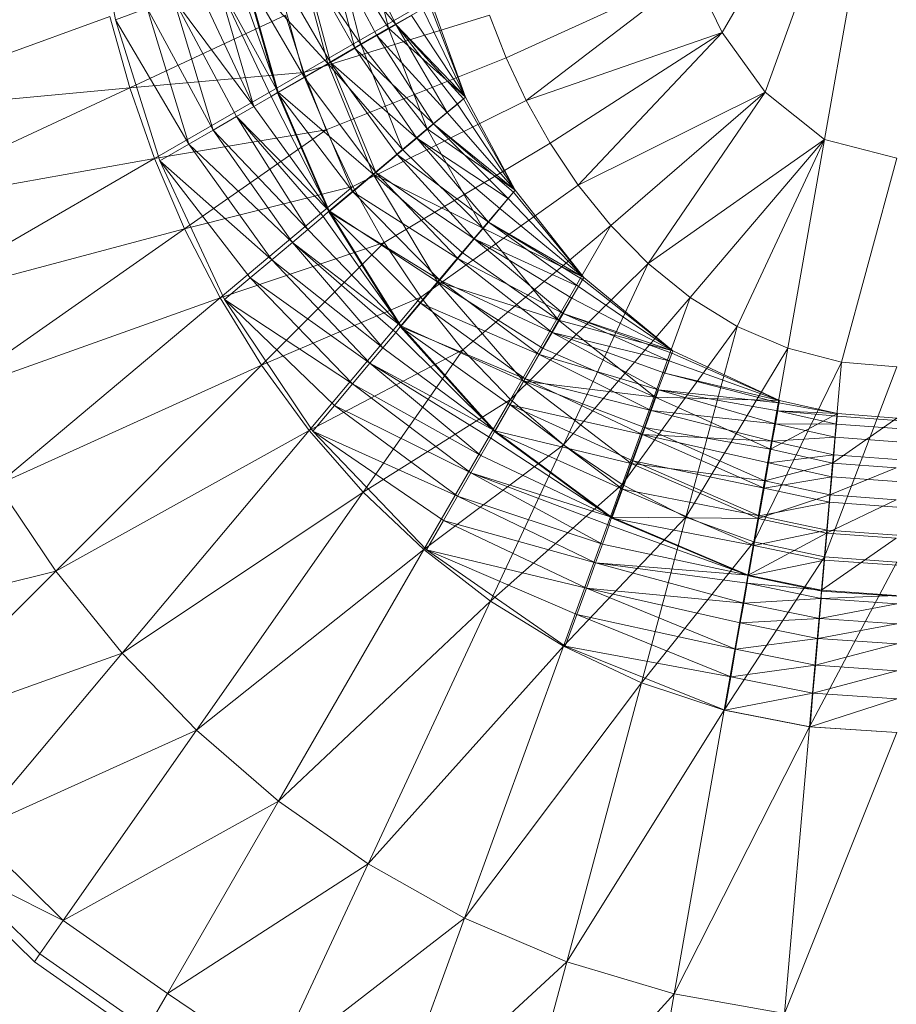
# Model space of a CAD drawing. Header units: metres. Extents: x 391.1 to 427.5, y 12.8 to 28.4.
# Tile 54 of 234: x 401.924 to 402.031, y 27.455 to 27.575. Entities that reach past the tile are written whole.
import ezdxf

# ---------------------------------------------------------------- set-up
doc = ezdxf.new("R2010")
doc.units = ezdxf.units.M
doc.layers.add('A-DETL-____-MBND', color=7, linetype='Continuous', lineweight=18)

# ---------------------------------------------------------------- blocks, each defined once
blk = doc.blocks.new('Family - Inodor PA-152684-03_ENLLUMENAT_P0A')
at = {"layer": 'A-DETL-____-MBND', "color": 253, "true_color": 0xaaaaaa}
for p, q in [((0.20299, 0.21652), (0.18172, 0.17968)), ((0.20299, 0.21652), (0.18695, 0.17244)), ((0.20299, 0.21652), (0.1942, 0.16667)), ((0.10473, 0.19854), (0.10784, 0.18124)), ((0.1381, 0.19232), (0.1411, 0.18021)), ((0.1381, 0.19232), (0.1411, 0.18021)), ((0.1381, 0.19232), (0.1411, 0.18021)), ((0.13445, 0.19099), (0.13773, 0.17826)), ((0.13445, 0.19099), (0.1411, 0.18021)), ((0.13445, 0.19099), (0.13773, 0.17826)), ((0.13445, 0.19099), (0.1411, 0.18021)), ((0.13655, 0.19169), (0.14199, 0.18066)), ((0.13655, 0.19169), (0.14199, 0.18066)), ((0.13041, 0.18945), (0.13402, 0.17605)), ((0.13041, 0.18945), (0.13699, 0.17777)), ((0.13041, 0.18945), (0.13699, 0.17777)), ((0.13041, 0.18945), (0.13402, 0.17605)), ((0.13363, 0.19063), (0.13699, 0.17777)), ((0.13363, 0.19063), (0.14199, 0.18066)), ((0.13363, 0.19063), (0.13967, 0.17932)), ((0.13363, 0.19063), (0.13699, 0.17777)), ((0.13363, 0.19063), (0.14199, 0.18066)), ((0.13363, 0.19063), (0.13967, 0.17932)), ((0.13006, 0.18939), (0.13368, 0.17592)), ((0.13006, 0.18939), (0.13773, 0.17826)), ((0.13006, 0.18939), (0.13368, 0.17592)), ((0.13006, 0.18939), (0.13773, 0.17826)), ((0.12697, 0.1882), (0.13085, 0.17422)), ((0.12697, 0.1882), (0.13402, 0.17605)), ((0.12697, 0.1882), (0.13402, 0.17605)), ((0.12697, 0.1882), (0.13085, 0.17422)), ((0.12258, 0.18661), (0.12764, 0.17243)), ((0.12258, 0.18661), (0.12764, 0.17243)), ((0.12343, 0.18691), (0.13085, 0.17422)), ((0.12343, 0.18691), (0.13085, 0.17422)), ((0.12343, 0.18691), (0.12758, 0.17234)), ((0.1235, 0.187), (0.12764, 0.17243)), ((0.1235, 0.187), (0.13368, 0.17592)), ((0.1235, 0.187), (0.12764, 0.17243)), ((0.1235, 0.187), (0.13368, 0.17592)), ((0.15172, 0.18692), (0.13077, 0.17482)), ((0.17822, 0.18699), (0.15543, 0.17661)), ((0.17822, 0.18699), (0.15787, 0.1714)), ((0.17822, 0.18699), (0.18172, 0.17968)), ((0.11798, 0.18494), (0.12467, 0.17066)), ((0.11798, 0.18494), (0.12467, 0.17066)), ((0.12027, 0.18577), (0.12467, 0.17066)), ((0.12027, 0.18577), (0.12764, 0.17243)), ((0.12027, 0.18577), (0.1268, 0.17189)), ((0.12027, 0.18577), (0.12467, 0.17066)), ((0.12027, 0.18577), (0.12764, 0.17243)), ((0.12027, 0.18577), (0.1268, 0.17189)), ((0.1149, 0.18381), (0.11972, 0.1678)), ((0.1149, 0.18381), (0.12467, 0.17066)), ((0.1149, 0.18381), (0.12256, 0.16944)), ((0.1149, 0.18381), (0.11972, 0.1678)), ((0.1149, 0.18381), (0.12467, 0.17066)), ((0.1149, 0.18381), (0.12256, 0.16944)), ((0.11169, 0.18265), (0.10784, 0.18124)), ((0.10784, 0.18124), (0.11169, 0.18265)), ((0.11169, 0.18265), (0.11676, 0.16609)), ((0.11169, 0.18265), (0.11972, 0.1678)), ((0.11169, 0.18265), (0.11972, 0.1678)), ((0.11169, 0.18265), (0.11676, 0.16609)), ((0.14638, 0.18319), (0.1411, 0.18021)), ((0.1411, 0.18021), (0.14638, 0.18319)), ((0.14526, 0.18254), (0.15046, 0.1718)), ((0.14526, 0.18254), (0.15046, 0.1718)), ((0.14611, 0.18303), (0.15046, 0.1718)), ((0.14611, 0.18303), (0.15046, 0.1718)), ((0.15046, 0.1718), (0.14638, 0.18319)), ((0.14638, 0.18319), (0.15046, 0.1718)), ((0.14638, 0.18319), (0.15046, 0.1718)), ((0.14638, 0.18319), (0.15046, 0.1718)), ((0.10716, 0.18164), (0.07412, 0.16961)), ((0.10716, 0.18164), (0.10958, 0.17296)), ((0.10784, 0.18124), (0.11676, 0.16609)), ((0.10784, 0.18124), (0.11676, 0.16609)), ((0.10784, 0.18124), (0.11322, 0.16404)), ((0.12854, 0.1818), (0.10958, 0.17296)), ((0.12854, 0.1818), (0.13077, 0.17482)), ((0.13077, 0.17482), (0.15339, 0.18179)), ((0.14387, 0.18174), (0.14199, 0.18066)), ((0.14199, 0.18066), (0.14387, 0.18174)), ((0.14387, 0.18174), (0.15046, 0.1718)), ((0.14387, 0.18174), (0.15046, 0.1718)), ((0.15339, 0.18179), (0.15543, 0.17661)), ((0.1411, 0.18021), (0.13773, 0.17826)), ((0.13773, 0.17826), (0.1411, 0.18021)), ((0.14199, 0.18066), (0.13967, 0.17932)), ((0.13967, 0.17932), (0.14199, 0.18066)), ((0.1411, 0.18021), (0.14578, 0.16795)), ((0.1411, 0.18021), (0.14578, 0.16795)), ((0.1411, 0.18021), (0.15046, 0.1718)), ((0.1411, 0.18021), (0.14578, 0.16795)), ((0.1411, 0.18021), (0.15046, 0.1718)), ((0.14199, 0.18066), (0.14825, 0.16994)), ((0.14199, 0.18066), (0.15046, 0.1718)), ((0.14199, 0.18066), (0.14947, 0.17097)), ((0.14199, 0.18066), (0.14825, 0.16994)), ((0.14199, 0.18066), (0.15022, 0.1716)), ((0.14199, 0.18066), (0.14947, 0.17097)), ((0.14199, 0.18066), (0.15046, 0.1718)), ((0.14199, 0.18066), (0.15022, 0.1716)), ((0.13967, 0.17932), (0.13699, 0.17777)), ((0.13699, 0.17777), (0.13967, 0.17932)), ((0.13967, 0.17932), (0.14658, 0.16855)), ((0.13967, 0.17932), (0.14825, 0.16994)), ((0.13967, 0.17932), (0.14825, 0.16994)), ((0.13967, 0.17932), (0.14658, 0.16855)), ((0.15787, 0.1714), (0.18172, 0.17968)), ((0.18172, 0.17968), (0.16078, 0.16621)), ((0.18172, 0.17968), (0.16419, 0.1611)), ((0.18172, 0.17968), (0.18695, 0.17244)), ((0.13773, 0.17826), (0.13368, 0.17592)), ((0.13368, 0.17592), (0.13773, 0.17826)), ((0.13699, 0.17777), (0.13402, 0.17605)), ((0.13402, 0.17605), (0.13699, 0.17777)), ((0.13699, 0.17777), (0.14453, 0.16682)), ((0.13699, 0.17777), (0.14658, 0.16855)), ((0.13699, 0.17777), (0.14658, 0.16855)), ((0.13699, 0.17777), (0.14453, 0.16682)), ((0.13773, 0.17826), (0.1428, 0.16545)), ((0.13773, 0.17826), (0.14578, 0.16795)), ((0.13773, 0.17826), (0.14578, 0.16795)), ((0.13773, 0.17826), (0.1428, 0.16545)), ((0.13349, 0.16785), (0.15543, 0.17661)), ((0.15543, 0.17661), (0.15787, 0.1714)), ((0.13368, 0.17592), (0.12764, 0.17243)), ((0.12764, 0.17243), (0.13368, 0.17592)), ((0.13402, 0.17605), (0.13085, 0.17422)), ((0.13085, 0.17422), (0.13402, 0.17605)), ((0.13368, 0.17592), (0.13922, 0.16244)), ((0.13368, 0.17592), (0.1428, 0.16545)), ((0.13368, 0.17592), (0.1428, 0.16545)), ((0.13368, 0.17592), (0.13922, 0.16244)), ((0.13402, 0.17605), (0.13953, 0.16263)), ((0.13402, 0.17605), (0.14453, 0.16682)), ((0.13402, 0.17605), (0.14216, 0.16483)), ((0.13402, 0.17605), (0.13953, 0.16263)), ((0.13402, 0.17605), (0.14453, 0.16682)), ((0.13402, 0.17605), (0.14216, 0.16483)), ((0.10958, 0.17296), (0.13077, 0.17482)), ((0.13077, 0.17482), (0.11259, 0.16433)), ((0.13085, 0.17422), (0.12758, 0.17234)), ((0.12758, 0.17234), (0.13085, 0.17422)), ((0.13077, 0.17482), (0.13349, 0.16785)), ((0.13085, 0.17422), (0.13673, 0.16028)), ((0.13085, 0.17422), (0.13953, 0.16263)), ((0.13085, 0.17422), (0.13953, 0.16263)), ((0.13085, 0.17422), (0.13673, 0.16028)), ((0.07412, 0.16961), (0.10958, 0.17296)), ((0.10958, 0.17296), (0.07765, 0.15807)), ((0.10958, 0.17296), (0.11259, 0.16433)), ((0.1268, 0.17189), (0.12467, 0.17066)), ((0.12467, 0.17066), (0.1268, 0.17189)), ((0.12764, 0.17243), (0.1268, 0.17189)), ((0.1268, 0.17189), (0.12764, 0.17243)), ((0.1268, 0.17189), (0.13387, 0.15796)), ((0.1268, 0.17189), (0.13387, 0.15796)), ((0.12758, 0.17234), (0.13673, 0.16028)), ((0.12758, 0.17234), (0.13673, 0.16028)), ((0.12758, 0.17234), (0.13384, 0.15785)), ((0.12764, 0.17243), (0.13387, 0.15796)), ((0.12764, 0.17243), (0.13922, 0.16244)), ((0.12764, 0.17243), (0.13922, 0.16244)), ((0.12764, 0.17243), (0.13387, 0.15796)), ((0.15046, 0.1718), (0.14578, 0.16795)), ((0.14578, 0.16795), (0.15046, 0.1718)), ((0.15022, 0.1716), (0.14947, 0.17097)), ((0.14947, 0.17097), (0.15022, 0.1716)), ((0.15046, 0.1718), (0.15022, 0.1716)), ((0.15022, 0.1716), (0.15046, 0.1718)), ((0.15022, 0.1716), (0.1565, 0.16048)), ((0.15022, 0.1716), (0.1565, 0.16048)), ((0.1565, 0.16048), (0.15046, 0.1718)), ((0.15046, 0.1718), (0.1565, 0.16048)), ((0.15046, 0.1718), (0.1565, 0.16048)), ((0.15046, 0.1718), (0.1565, 0.16048)), ((0.16419, 0.1611), (0.18695, 0.17244)), ((0.18695, 0.17244), (0.16815, 0.15617)), ((0.18695, 0.17244), (0.1727, 0.15155)), ((0.18695, 0.17244), (0.1942, 0.16667)), ((0.12467, 0.17066), (0.12256, 0.16944)), ((0.12256, 0.16944), (0.12467, 0.17066)), ((0.12467, 0.17066), (0.13387, 0.15796)), ((0.12467, 0.17066), (0.13387, 0.15796)), ((0.13674, 0.16093), (0.15787, 0.1714)), ((0.14947, 0.17097), (0.14825, 0.16994)), ((0.14825, 0.16994), (0.14947, 0.17097)), ((0.14947, 0.17097), (0.1565, 0.16048)), ((0.14947, 0.17097), (0.1565, 0.16048)), ((0.15787, 0.1714), (0.16078, 0.16621)), ((0.12256, 0.16944), (0.11972, 0.1678)), ((0.11972, 0.1678), (0.12256, 0.16944)), ((0.12256, 0.16944), (0.13126, 0.15569)), ((0.12256, 0.16944), (0.13387, 0.15796)), ((0.12256, 0.16944), (0.13314, 0.15727)), ((0.12256, 0.16944), (0.13126, 0.15569)), ((0.12256, 0.16944), (0.13387, 0.15796)), ((0.12256, 0.16944), (0.13314, 0.15727)), ((0.14825, 0.16994), (0.14658, 0.16855)), ((0.14658, 0.16855), (0.14825, 0.16994)), ((0.14825, 0.16994), (0.1565, 0.16048)), ((0.14825, 0.16994), (0.1565, 0.16048)), ((0.14578, 0.16795), (0.1428, 0.16545)), ((0.1428, 0.16545), (0.14578, 0.16795)), ((0.14658, 0.16855), (0.14453, 0.16682)), ((0.14453, 0.16682), (0.14658, 0.16855)), ((0.14578, 0.16795), (0.15256, 0.15587)), ((0.14578, 0.16795), (0.15256, 0.15587)), ((0.14578, 0.16795), (0.1565, 0.16048)), ((0.14578, 0.16795), (0.1565, 0.16048)), ((0.14578, 0.16795), (0.15256, 0.15587)), ((0.14658, 0.16855), (0.15567, 0.15949)), ((0.14658, 0.16855), (0.1565, 0.16048)), ((0.14658, 0.16855), (0.1563, 0.16024)), ((0.14658, 0.16855), (0.15567, 0.15949)), ((0.14658, 0.16855), (0.1565, 0.16048)), ((0.14658, 0.16855), (0.1563, 0.16024)), ((0.11259, 0.16433), (0.13349, 0.16785)), ((0.13349, 0.16785), (0.11625, 0.15578)), ((0.11972, 0.1678), (0.11676, 0.16609)), ((0.11676, 0.16609), (0.11972, 0.1678)), ((0.11972, 0.1678), (0.1294, 0.15413)), ((0.11972, 0.1678), (0.13126, 0.15569)), ((0.11972, 0.1678), (0.13126, 0.15569)), ((0.11972, 0.1678), (0.1294, 0.15413)), ((0.13349, 0.16785), (0.13674, 0.16093)), ((0.14453, 0.16682), (0.14216, 0.16483)), ((0.14216, 0.16483), (0.14453, 0.16682)), ((0.14453, 0.16682), (0.15325, 0.1566)), ((0.14453, 0.16682), (0.15567, 0.15949)), ((0.14453, 0.16682), (0.15464, 0.15826)), ((0.14453, 0.16682), (0.15325, 0.1566)), ((0.14453, 0.16682), (0.15567, 0.15949)), ((0.14453, 0.16682), (0.15464, 0.15826)), ((0.1727, 0.15155), (0.1942, 0.16667)), ((0.1942, 0.16667), (0.17784, 0.1474)), ((0.1942, 0.16667), (0.18353, 0.1439)), ((0.1942, 0.16667), (0.18972, 0.14123)), ((0.1942, 0.16667), (0.20299, 0.16439)), ((0.11676, 0.16609), (0.11322, 0.16404)), ((0.11322, 0.16404), (0.11676, 0.16609)), ((0.11676, 0.16609), (0.12688, 0.15202)), ((0.11676, 0.16609), (0.1294, 0.15413)), ((0.11676, 0.16609), (0.1294, 0.15413)), ((0.11676, 0.16609), (0.12688, 0.15202)), ((0.14057, 0.1541), (0.16078, 0.16621)), ((0.16078, 0.16621), (0.16419, 0.1611)), ((0.07765, 0.15807), (0.11259, 0.16433)), ((0.11259, 0.16433), (0.08203, 0.14668)), ((0.11259, 0.16433), (0.11625, 0.15578)), ((0.1428, 0.16545), (0.13922, 0.16244)), ((0.13922, 0.16244), (0.1428, 0.16545)), ((0.14216, 0.16483), (0.13953, 0.16263)), ((0.13953, 0.16263), (0.14216, 0.16483)), ((0.14216, 0.16483), (0.15153, 0.15455)), ((0.14216, 0.16483), (0.15325, 0.1566)), ((0.14216, 0.16483), (0.15325, 0.1566)), ((0.14216, 0.16483), (0.15153, 0.15455)), ((0.1428, 0.16545), (0.15256, 0.15587)), ((0.1428, 0.16545), (0.15256, 0.15587)), ((0.20299, 0.16439), (0.19626, 0.13955)), ((0.11322, 0.16404), (0.12688, 0.15202)), ((0.11322, 0.16404), (0.12426, 0.14982)), ((0.11322, 0.16404), (0.12113, 0.14719)), ((0.11322, 0.16404), (0.12688, 0.15202)), ((0.11322, 0.16404), (0.12426, 0.14982)), ((0.13922, 0.16244), (0.13387, 0.15796)), ((0.13387, 0.15796), (0.13922, 0.16244)), ((0.13953, 0.16263), (0.13673, 0.16028)), ((0.13673, 0.16028), (0.13953, 0.16263)), ((0.13922, 0.16244), (0.14705, 0.14931)), ((0.13922, 0.16244), (0.15256, 0.15587)), ((0.13922, 0.16244), (0.15006, 0.15289)), ((0.13922, 0.16244), (0.14705, 0.14931)), ((0.13922, 0.16244), (0.15256, 0.15587)), ((0.13922, 0.16244), (0.15006, 0.15289)), ((0.13953, 0.16263), (0.14953, 0.15217)), ((0.13953, 0.16263), (0.15153, 0.15455)), ((0.13953, 0.16263), (0.15153, 0.15455)), ((0.13953, 0.16263), (0.14953, 0.15217)), ((0.11625, 0.15578), (0.13674, 0.16093)), ((0.13674, 0.16093), (0.12058, 0.14737)), ((0.13674, 0.16093), (0.14057, 0.1541)), ((0.14502, 0.14744), (0.16419, 0.1611)), ((0.16419, 0.1611), (0.16815, 0.15617)), ((0.13673, 0.16028), (0.13384, 0.15785)), ((0.13384, 0.15785), (0.13673, 0.16028)), ((0.13673, 0.16028), (0.14733, 0.14954)), ((0.13673, 0.16028), (0.14953, 0.15217)), ((0.13673, 0.16028), (0.14953, 0.15217)), ((0.13673, 0.16028), (0.14733, 0.14954)), ((0.1565, 0.16048), (0.15256, 0.15587)), ((0.15256, 0.15587), (0.1565, 0.16048)), ((0.15567, 0.15949), (0.15464, 0.15826)), ((0.15464, 0.15826), (0.15567, 0.15949)), ((0.1563, 0.16024), (0.15567, 0.15949)), ((0.15567, 0.15949), (0.1563, 0.16024)), ((0.15567, 0.15949), (0.16487, 0.14986)), ((0.15567, 0.15949), (0.16487, 0.14986)), ((0.1565, 0.16048), (0.1563, 0.16024)), ((0.1563, 0.16024), (0.1565, 0.16048)), ((0.1563, 0.16024), (0.16487, 0.14986)), ((0.1563, 0.16024), (0.16487, 0.14986)), ((0.1565, 0.16048), (0.16487, 0.14986)), ((0.1565, 0.16048), (0.16487, 0.14986)), ((0.1565, 0.16048), (0.16487, 0.14986)), ((0.1565, 0.16048), (0.16487, 0.14986)), ((0.13314, 0.15727), (0.13126, 0.15569)), ((0.13126, 0.15569), (0.13314, 0.15727)), ((0.13387, 0.15796), (0.13314, 0.15727)), ((0.13314, 0.15727), (0.13387, 0.15796)), ((0.13314, 0.15727), (0.14257, 0.14396)), ((0.13314, 0.15727), (0.14257, 0.14396)), ((0.13384, 0.15785), (0.14733, 0.14954)), ((0.13384, 0.15785), (0.14498, 0.14674)), ((0.13384, 0.15785), (0.14255, 0.14385)), ((0.13384, 0.15785), (0.14733, 0.14954)), ((0.13384, 0.15785), (0.14498, 0.14674)), ((0.13387, 0.15796), (0.14257, 0.14396)), ((0.13387, 0.15796), (0.14705, 0.14931)), ((0.13387, 0.15796), (0.14705, 0.14931)), ((0.13387, 0.15796), (0.14257, 0.14396)), ((0.15464, 0.15826), (0.15325, 0.1566)), ((0.15325, 0.1566), (0.15464, 0.15826)), ((0.15464, 0.15826), (0.16487, 0.14986)), ((0.15464, 0.15826), (0.16487, 0.14986)), ((0.15014, 0.14103), (0.16815, 0.15617)), ((0.15325, 0.1566), (0.15153, 0.15455)), ((0.15153, 0.15455), (0.15325, 0.1566)), ((0.15325, 0.1566), (0.16422, 0.14874)), ((0.15325, 0.1566), (0.16487, 0.14986)), ((0.15325, 0.1566), (0.16471, 0.14959)), ((0.15325, 0.1566), (0.16422, 0.14874)), ((0.15325, 0.1566), (0.16487, 0.14986)), ((0.15325, 0.1566), (0.16471, 0.14959)), ((0.16815, 0.15617), (0.15593, 0.135)), ((0.16815, 0.15617), (0.1727, 0.15155)), ((0.08203, 0.14668), (0.11625, 0.15578)), ((0.11625, 0.15578), (0.0873, 0.13551)), ((0.11625, 0.15578), (0.12058, 0.14737)), ((0.13126, 0.15569), (0.1294, 0.15413)), ((0.1294, 0.15413), (0.13126, 0.15569)), ((0.13126, 0.15569), (0.14257, 0.14396)), ((0.13126, 0.15569), (0.14257, 0.14396)), ((0.15256, 0.15587), (0.15006, 0.15289)), ((0.15006, 0.15289), (0.15256, 0.15587)), ((0.15256, 0.15587), (0.16179, 0.14464)), ((0.15256, 0.15587), (0.16179, 0.14464)), ((0.15256, 0.15587), (0.16487, 0.14986)), ((0.15256, 0.15587), (0.16487, 0.14986)), ((0.15256, 0.15587), (0.16179, 0.14464)), ((0.12058, 0.14737), (0.14057, 0.1541)), ((0.14057, 0.1541), (0.12563, 0.13916)), ((0.1294, 0.15413), (0.12688, 0.15202)), ((0.12688, 0.15202), (0.1294, 0.15413)), ((0.1294, 0.15413), (0.14039, 0.14128)), ((0.1294, 0.15413), (0.14257, 0.14396)), ((0.1294, 0.15413), (0.14197, 0.14316)), ((0.1294, 0.15413), (0.14039, 0.14128)), ((0.1294, 0.15413), (0.14257, 0.14396)), ((0.1294, 0.15413), (0.14197, 0.14316)), ((0.14057, 0.1541), (0.14502, 0.14744)), ((0.15153, 0.15455), (0.14953, 0.15217)), ((0.14953, 0.15217), (0.15153, 0.15455)), ((0.15153, 0.15455), (0.16234, 0.14547)), ((0.15153, 0.15455), (0.16422, 0.14874)), ((0.15153, 0.15455), (0.16342, 0.14735)), ((0.15153, 0.15455), (0.16234, 0.14547)), ((0.15153, 0.15455), (0.16422, 0.14874)), ((0.15153, 0.15455), (0.16342, 0.14735)), ((0.15006, 0.15289), (0.14705, 0.14931)), ((0.14705, 0.14931), (0.15006, 0.15289)), ((0.15006, 0.15289), (0.16179, 0.14464)), ((0.15006, 0.15289), (0.16179, 0.14464)), ((0.12688, 0.15202), (0.12426, 0.14982)), ((0.12426, 0.14982), (0.12688, 0.15202)), ((0.12688, 0.15202), (0.13882, 0.13941)), ((0.12688, 0.15202), (0.14039, 0.14128)), ((0.12688, 0.15202), (0.14039, 0.14128)), ((0.12688, 0.15202), (0.13882, 0.13941)), ((0.14953, 0.15217), (0.14733, 0.14954)), ((0.14733, 0.14954), (0.14953, 0.15217)), ((0.14953, 0.15217), (0.161, 0.14315)), ((0.14953, 0.15217), (0.16234, 0.14547)), ((0.14953, 0.15217), (0.16234, 0.14547)), ((0.14953, 0.15217), (0.161, 0.14315)), ((0.15593, 0.135), (0.1727, 0.15155)), ((0.1727, 0.15155), (0.16241, 0.12949)), ((0.1727, 0.15155), (0.17784, 0.1474)), ((0.12426, 0.14982), (0.12113, 0.14719)), ((0.12113, 0.14719), (0.12426, 0.14982)), ((0.12426, 0.14982), (0.13672, 0.1369)), ((0.12426, 0.14982), (0.13882, 0.13941)), ((0.12426, 0.14982), (0.13882, 0.13941)), ((0.12426, 0.14982), (0.13672, 0.1369)), ((0.14705, 0.14931), (0.14257, 0.14396)), ((0.14257, 0.14396), (0.14705, 0.14931)), ((0.14733, 0.14954), (0.14498, 0.14674)), ((0.14498, 0.14674), (0.14733, 0.14954)), ((0.14705, 0.14931), (0.15751, 0.13722)), ((0.14705, 0.14931), (0.16179, 0.14464)), ((0.14705, 0.14931), (0.15984, 0.14126)), ((0.14705, 0.14931), (0.15751, 0.13722)), ((0.14705, 0.14931), (0.16179, 0.14464)), ((0.14705, 0.14931), (0.15984, 0.14126)), ((0.14733, 0.14954), (0.15945, 0.14047)), ((0.14733, 0.14954), (0.161, 0.14315)), ((0.14733, 0.14954), (0.161, 0.14315)), ((0.14733, 0.14954), (0.15945, 0.14047)), ((0.16487, 0.14986), (0.16179, 0.14464)), ((0.16179, 0.14464), (0.16487, 0.14986)), ((0.16422, 0.14874), (0.16342, 0.14735)), ((0.16342, 0.14735), (0.16422, 0.14874)), ((0.16471, 0.14959), (0.16422, 0.14874)), ((0.16422, 0.14874), (0.16471, 0.14959)), ((0.16422, 0.14874), (0.17571, 0.14094)), ((0.16422, 0.14874), (0.17571, 0.14094)), ((0.16487, 0.14986), (0.16471, 0.14959)), ((0.16471, 0.14959), (0.16487, 0.14986)), ((0.16471, 0.14959), (0.17571, 0.14094)), ((0.16471, 0.14959), (0.17571, 0.14094)), ((0.17571, 0.14094), (0.16487, 0.14986)), ((0.16487, 0.14986), (0.17571, 0.14094)), ((0.16487, 0.14986), (0.17571, 0.14094)), ((0.16487, 0.14986), (0.17571, 0.14094)), ((0.0873, 0.13551), (0.12058, 0.14737)), ((0.12058, 0.14737), (0.09347, 0.12462)), ((0.12058, 0.14737), (0.12563, 0.13916)), ((0.12113, 0.14719), (0.13672, 0.1369)), ((0.12113, 0.14719), (0.13452, 0.13428)), ((0.12113, 0.14719), (0.13189, 0.13114)), ((0.12113, 0.14719), (0.13672, 0.1369)), ((0.12113, 0.14719), (0.13452, 0.13428)), ((0.12563, 0.13916), (0.14502, 0.14744)), ((0.14502, 0.14744), (0.13144, 0.13124)), ((0.14498, 0.14674), (0.14255, 0.14385)), ((0.14255, 0.14385), (0.14498, 0.14674)), ((0.14498, 0.14674), (0.15773, 0.1375)), ((0.14498, 0.14674), (0.15945, 0.14047)), ((0.14498, 0.14674), (0.15945, 0.14047)), ((0.14498, 0.14674), (0.15773, 0.1375)), ((0.14502, 0.14744), (0.15014, 0.14103)), ((0.16342, 0.14735), (0.16234, 0.14547)), ((0.16234, 0.14547), (0.16342, 0.14735)), ((0.16241, 0.12949), (0.17784, 0.1474)), ((0.16342, 0.14735), (0.17571, 0.14094)), ((0.16342, 0.14735), (0.17571, 0.14094)), ((0.17784, 0.1474), (0.16956, 0.12466)), ((0.17784, 0.1474), (0.18353, 0.1439)), ((0.16234, 0.14547), (0.161, 0.14315)), ((0.161, 0.14315), (0.16234, 0.14547)), ((0.16234, 0.14547), (0.17527, 0.13972)), ((0.16234, 0.14547), (0.17571, 0.14094)), ((0.16234, 0.14547), (0.1756, 0.14064)), ((0.16234, 0.14547), (0.17527, 0.13972)), ((0.16234, 0.14547), (0.17571, 0.14094)), ((0.16234, 0.14547), (0.1756, 0.14064)), ((0.14257, 0.14396), (0.14197, 0.14316)), ((0.14197, 0.14316), (0.14257, 0.14396)), ((0.14257, 0.14396), (0.15402, 0.13117)), ((0.14257, 0.14396), (0.15751, 0.13722)), ((0.14257, 0.14396), (0.15751, 0.13722)), ((0.14257, 0.14396), (0.15402, 0.13117)), ((0.16179, 0.14464), (0.15984, 0.14126)), ((0.15984, 0.14126), (0.16179, 0.14464)), ((0.16179, 0.14464), (0.17358, 0.13526)), ((0.16179, 0.14464), (0.17358, 0.13526)), ((0.16179, 0.14464), (0.17571, 0.14094)), ((0.16179, 0.14464), (0.17571, 0.14094)), ((0.16179, 0.14464), (0.17358, 0.13526)), ((0.16956, 0.12466), (0.18353, 0.1439)), ((0.18353, 0.1439), (0.17731, 0.12067)), ((0.18353, 0.1439), (0.18972, 0.14123)), ((0.14197, 0.14316), (0.14039, 0.14128)), ((0.14039, 0.14128), (0.14197, 0.14316)), ((0.14197, 0.14316), (0.15402, 0.13117)), ((0.14197, 0.14316), (0.15402, 0.13117)), ((0.14255, 0.14385), (0.15773, 0.1375)), ((0.14255, 0.14385), (0.1559, 0.13433)), ((0.14255, 0.14385), (0.15402, 0.13106)), ((0.14255, 0.14385), (0.15773, 0.1375)), ((0.14255, 0.14385), (0.1559, 0.13433)), ((0.161, 0.14315), (0.15945, 0.14047)), ((0.15945, 0.14047), (0.161, 0.14315)), ((0.161, 0.14315), (0.17398, 0.13617)), ((0.161, 0.14315), (0.17527, 0.13972)), ((0.161, 0.14315), (0.17472, 0.13822)), ((0.161, 0.14315), (0.17398, 0.13617)), ((0.161, 0.14315), (0.17527, 0.13972)), ((0.161, 0.14315), (0.17472, 0.13822)), ((0.13144, 0.13124), (0.15014, 0.14103)), ((0.15014, 0.14103), (0.13802, 0.12373)), ((0.14039, 0.14128), (0.13882, 0.13941)), ((0.13882, 0.13941), (0.14039, 0.14128)), ((0.14039, 0.14128), (0.15402, 0.13117)), ((0.14039, 0.14128), (0.15402, 0.13117)), ((0.15014, 0.14103), (0.15593, 0.135)), ((0.15984, 0.14126), (0.15751, 0.13722)), ((0.15751, 0.13722), (0.15984, 0.14126)), ((0.15945, 0.14047), (0.15773, 0.1375)), ((0.15773, 0.1375), (0.15945, 0.14047)), ((0.15945, 0.14047), (0.17306, 0.13366)), ((0.15945, 0.14047), (0.17398, 0.13617)), ((0.15945, 0.14047), (0.17398, 0.13617)), ((0.15945, 0.14047), (0.17306, 0.13366)), ((0.15984, 0.14126), (0.17358, 0.13526)), ((0.15984, 0.14126), (0.17358, 0.13526)), ((0.17571, 0.14094), (0.17358, 0.13526)), ((0.17358, 0.13526), (0.17571, 0.14094)), ((0.1756, 0.14064), (0.17527, 0.13972)), ((0.17527, 0.13972), (0.1756, 0.14064)), ((0.17571, 0.14094), (0.1756, 0.14064)), ((0.1756, 0.14064), (0.17571, 0.14094)), ((0.1756, 0.14064), (0.1887, 0.13489)), ((0.1756, 0.14064), (0.1887, 0.13489)), ((0.1887, 0.13489), (0.17571, 0.14094)), ((0.17571, 0.14094), (0.1887, 0.13489)), ((0.1887, 0.13489), (0.17571, 0.14094)), ((0.17571, 0.14094), (0.1887, 0.13489)), ((0.18972, 0.14123), (0.17731, 0.12067)), ((0.18972, 0.14123), (0.18556, 0.11768)), ((0.18972, 0.14123), (0.19626, 0.13955)), ((0.09347, 0.12462), (0.12563, 0.13916)), ((0.12563, 0.13916), (0.10059, 0.11411)), ((0.12563, 0.13916), (0.13144, 0.13124)), ((0.13882, 0.13941), (0.13672, 0.1369)), ((0.13672, 0.1369), (0.13882, 0.13941)), ((0.13882, 0.13941), (0.15234, 0.12816)), ((0.13882, 0.13941), (0.15402, 0.13117)), ((0.13882, 0.13941), (0.15356, 0.13028)), ((0.13882, 0.13941), (0.15234, 0.12816)), ((0.13882, 0.13941), (0.15402, 0.13117)), ((0.13882, 0.13941), (0.15356, 0.13028)), ((0.17527, 0.13972), (0.17472, 0.13822)), ((0.17472, 0.13822), (0.17527, 0.13972)), ((0.17527, 0.13972), (0.1887, 0.13489)), ((0.17527, 0.13972), (0.1887, 0.13489)), ((0.19626, 0.13955), (0.18556, 0.11768)), ((0.19626, 0.13955), (0.19418, 0.11583)), ((0.19626, 0.13955), (0.20299, 0.13897)), ((0.17472, 0.13822), (0.18863, 0.1346)), ((0.17472, 0.13822), (0.1887, 0.13489)), ((0.17472, 0.13822), (0.1887, 0.13489)), ((0.17472, 0.13822), (0.18863, 0.1346)), ((0.20299, 0.13897), (0.19418, 0.11583)), ((0.13672, 0.1369), (0.13452, 0.13428)), ((0.13452, 0.13428), (0.13672, 0.1369)), ((0.13672, 0.1369), (0.15112, 0.12605)), ((0.13672, 0.1369), (0.15234, 0.12816)), ((0.13672, 0.1369), (0.15234, 0.12816)), ((0.13672, 0.1369), (0.15112, 0.12605)), ((0.15751, 0.13722), (0.15402, 0.13117)), ((0.15402, 0.13117), (0.15751, 0.13722)), ((0.15773, 0.1375), (0.1559, 0.13433)), ((0.1559, 0.13433), (0.15773, 0.1375)), ((0.15751, 0.13722), (0.17065, 0.12721)), ((0.15751, 0.13722), (0.17358, 0.13526)), ((0.15751, 0.13722), (0.17225, 0.1316)), ((0.15751, 0.13722), (0.17065, 0.12721)), ((0.15751, 0.13722), (0.17358, 0.13526)), ((0.15751, 0.13722), (0.17225, 0.1316)), ((0.15773, 0.1375), (0.172, 0.13075)), ((0.15773, 0.1375), (0.17306, 0.13366)), ((0.15773, 0.1375), (0.17306, 0.13366)), ((0.15773, 0.1375), (0.172, 0.13075)), ((0.17398, 0.13617), (0.17306, 0.13366)), ((0.17306, 0.13366), (0.17398, 0.13617)), ((0.17398, 0.13617), (0.18863, 0.1346)), ((0.17398, 0.13617), (0.1882, 0.13204)), ((0.17398, 0.13617), (0.18848, 0.13362)), ((0.17398, 0.13617), (0.1882, 0.13204)), ((0.17398, 0.13617), (0.18863, 0.1346)), ((0.17398, 0.13617), (0.18848, 0.13362)), ((0.13802, 0.12373), (0.15593, 0.135)), ((0.15593, 0.135), (0.14538, 0.11674)), ((0.1559, 0.13433), (0.15402, 0.13106)), ((0.15402, 0.13106), (0.1559, 0.13433)), ((0.1559, 0.13433), (0.16958, 0.12409)), ((0.1559, 0.13433), (0.172, 0.13075)), ((0.1559, 0.13433), (0.17083, 0.12752)), ((0.1559, 0.13433), (0.16958, 0.12409)), ((0.1559, 0.13433), (0.172, 0.13075)), ((0.1559, 0.13433), (0.17083, 0.12752)), ((0.15593, 0.135), (0.16241, 0.12949)), ((0.17358, 0.13526), (0.17225, 0.1316)), ((0.17225, 0.1316), (0.17358, 0.13526)), ((0.18759, 0.12893), (0.17358, 0.13526)), ((0.17358, 0.13526), (0.18759, 0.12893)), ((0.17358, 0.13526), (0.1887, 0.13489)), ((0.17358, 0.13526), (0.1887, 0.13489)), ((0.17358, 0.13526), (0.18759, 0.12893)), ((0.1887, 0.13489), (0.18759, 0.12893)), ((0.18759, 0.12893), (0.1887, 0.13489)), ((0.18863, 0.1346), (0.18848, 0.13362)), ((0.18848, 0.13362), (0.18863, 0.1346)), ((0.1887, 0.13489), (0.18863, 0.1346)), ((0.18863, 0.1346), (0.1887, 0.13489)), ((0.18863, 0.1346), (0.19576, 0.13329)), ((0.18863, 0.1346), (0.19576, 0.13329)), ((0.19576, 0.13329), (0.1887, 0.13489)), ((0.1887, 0.13489), (0.19576, 0.13329)), ((0.19576, 0.13329), (0.1887, 0.13489)), ((0.1887, 0.13489), (0.19576, 0.13329)), ((0.13452, 0.13428), (0.13189, 0.13114)), ((0.13189, 0.13114), (0.13452, 0.13428)), ((0.13452, 0.13428), (0.14948, 0.12321)), ((0.13452, 0.13428), (0.15112, 0.12605)), ((0.13452, 0.13428), (0.15112, 0.12605)), ((0.13452, 0.13428), (0.14948, 0.12321)), ((0.17306, 0.13366), (0.172, 0.13075)), ((0.172, 0.13075), (0.17306, 0.13366)), ((0.17306, 0.13366), (0.18782, 0.12991)), ((0.17306, 0.13366), (0.1882, 0.13204)), ((0.17306, 0.13366), (0.1882, 0.13204)), ((0.17306, 0.13366), (0.18782, 0.12991)), ((0.18759, 0.12893), (0.19576, 0.13329)), ((0.18759, 0.12893), (0.19576, 0.13329)), ((0.18848, 0.13362), (0.1882, 0.13204)), ((0.1882, 0.13204), (0.18848, 0.13362)), ((0.18848, 0.13362), (0.19564, 0.132)), ((0.18848, 0.13362), (0.19576, 0.13329)), ((0.18848, 0.13362), (0.19573, 0.13298)), ((0.18848, 0.13362), (0.19564, 0.132)), ((0.18848, 0.13362), (0.19576, 0.13329)), ((0.18848, 0.13362), (0.19573, 0.13298)), ((0.19576, 0.13329), (0.19517, 0.12725)), ((0.19517, 0.12725), (0.19576, 0.13329)), ((0.19576, 0.13329), (0.19573, 0.13298)), ((0.19573, 0.13298), (0.19576, 0.13329)), ((0.20299, 0.13274), (0.19576, 0.13329)), ((0.19576, 0.13329), (0.20299, 0.13274)), ((0.20299, 0.13274), (0.19576, 0.13329)), ((0.19576, 0.13329), (0.20299, 0.13274)), ((0.1882, 0.13204), (0.18782, 0.12991)), ((0.18782, 0.12991), (0.1882, 0.13204)), ((0.1882, 0.13204), (0.1955, 0.13041)), ((0.1882, 0.13204), (0.19564, 0.132)), ((0.1882, 0.13204), (0.19564, 0.132)), ((0.1882, 0.13204), (0.1955, 0.13041)), ((0.19517, 0.12725), (0.20299, 0.13274)), ((0.19517, 0.12725), (0.20299, 0.13274)), ((0.19564, 0.132), (0.1955, 0.13041)), ((0.1955, 0.13041), (0.19564, 0.132)), ((0.19573, 0.13298), (0.19564, 0.132)), ((0.19564, 0.132), (0.19573, 0.13298)), ((0.19564, 0.132), (0.20299, 0.13145)), ((0.19564, 0.132), (0.20299, 0.13145)), ((0.19573, 0.13298), (0.20299, 0.13243)), ((0.19573, 0.13298), (0.20299, 0.13243)), ((0.10059, 0.11411), (0.13144, 0.13124)), ((0.13144, 0.13124), (0.10866, 0.1041)), ((0.13144, 0.13124), (0.13802, 0.12373)), ((0.13189, 0.13114), (0.14948, 0.12321)), ((0.13189, 0.13114), (0.14777, 0.12024)), ((0.13189, 0.13114), (0.14572, 0.11669)), ((0.13189, 0.13114), (0.14948, 0.12321)), ((0.13189, 0.13114), (0.14777, 0.12024)), ((0.15402, 0.13117), (0.15356, 0.13028)), ((0.15356, 0.13028), (0.15402, 0.13117)), ((0.15402, 0.13117), (0.16826, 0.12065)), ((0.15402, 0.13117), (0.17065, 0.12721)), ((0.15402, 0.13117), (0.17065, 0.12721)), ((0.15402, 0.13117), (0.16826, 0.12065)), ((0.15402, 0.13106), (0.16958, 0.12409)), ((0.15402, 0.13106), (0.16958, 0.12409)), ((0.15402, 0.13106), (0.16829, 0.12054)), ((0.17225, 0.1316), (0.17065, 0.12721)), ((0.17065, 0.12721), (0.17225, 0.1316)), ((0.172, 0.13075), (0.17083, 0.12752)), ((0.17083, 0.12752), (0.172, 0.13075)), ((0.172, 0.13075), (0.18682, 0.12421)), ((0.172, 0.13075), (0.18782, 0.12991)), ((0.172, 0.13075), (0.18736, 0.12727)), ((0.172, 0.13075), (0.18682, 0.12421)), ((0.172, 0.13075), (0.18782, 0.12991)), ((0.172, 0.13075), (0.18736, 0.12727)), ((0.17225, 0.1316), (0.18692, 0.1251)), ((0.17225, 0.1316), (0.18759, 0.12893)), ((0.17225, 0.1316), (0.18759, 0.12893)), ((0.17225, 0.1316), (0.18692, 0.1251)), ((0.15356, 0.13028), (0.15234, 0.12816)), ((0.15234, 0.12816), (0.15356, 0.13028)), ((0.15356, 0.13028), (0.16826, 0.12065)), ((0.15356, 0.13028), (0.16826, 0.12065)), ((0.18782, 0.12991), (0.18736, 0.12727)), ((0.18736, 0.12727), (0.18782, 0.12991)), ((0.18782, 0.12991), (0.1955, 0.13041)), ((0.18782, 0.12991), (0.1955, 0.13041)), ((0.18782, 0.12991), (0.19532, 0.12824)), ((0.18782, 0.12991), (0.19532, 0.12824)), ((0.1955, 0.13041), (0.19532, 0.12824)), ((0.19532, 0.12824), (0.1955, 0.13041)), ((0.1955, 0.13041), (0.20299, 0.12985)), ((0.1955, 0.13041), (0.20299, 0.12985)), ((0.14538, 0.11674), (0.16241, 0.12949)), ((0.16241, 0.12949), (0.15352, 0.11043)), ((0.16241, 0.12949), (0.16956, 0.12466)), ((0.18759, 0.12893), (0.18692, 0.1251)), ((0.18692, 0.1251), (0.18759, 0.12893)), ((0.18759, 0.12893), (0.19517, 0.12725)), ((0.18759, 0.12893), (0.19517, 0.12725)), ((0.18759, 0.12893), (0.19517, 0.12725)), ((0.15234, 0.12816), (0.15112, 0.12605)), ((0.15112, 0.12605), (0.15234, 0.12816)), ((0.15234, 0.12816), (0.16826, 0.12065)), ((0.15234, 0.12816), (0.16826, 0.12065)), ((0.17065, 0.12721), (0.16826, 0.12065)), ((0.16826, 0.12065), (0.17065, 0.12721)), ((0.17083, 0.12752), (0.16958, 0.12409)), ((0.16958, 0.12409), (0.17083, 0.12752)), ((0.17065, 0.12721), (0.18611, 0.1205)), ((0.17065, 0.12721), (0.18692, 0.1251)), ((0.17065, 0.12721), (0.18692, 0.1251)), ((0.17065, 0.12721), (0.18611, 0.1205)), ((0.17083, 0.12752), (0.18622, 0.12084)), ((0.17083, 0.12752), (0.18682, 0.12421)), ((0.17083, 0.12752), (0.18682, 0.12421)), ((0.17083, 0.12752), (0.18622, 0.12084)), ((0.18736, 0.12727), (0.18682, 0.12421)), ((0.18682, 0.12421), (0.18736, 0.12727)), ((0.18692, 0.1251), (0.19517, 0.12725)), ((0.18692, 0.1251), (0.19517, 0.12725)), ((0.18736, 0.12727), (0.19532, 0.12824)), ((0.18736, 0.12727), (0.19532, 0.12824)), ((0.18736, 0.12727), (0.19508, 0.12557)), ((0.18736, 0.12727), (0.19508, 0.12557)), ((0.19517, 0.12725), (0.19483, 0.12337)), ((0.19483, 0.12337), (0.19517, 0.12725)), ((0.19532, 0.12824), (0.19508, 0.12557)), ((0.19508, 0.12557), (0.19532, 0.12824)), ((0.19517, 0.12725), (0.20293, 0.12668)), ((0.19517, 0.12725), (0.20293, 0.12668)), ((0.19517, 0.12725), (0.20293, 0.12668)), ((0.19532, 0.12824), (0.20299, 0.12767)), ((0.19532, 0.12824), (0.20299, 0.12767)), ((0.15112, 0.12605), (0.14948, 0.12321)), ((0.14948, 0.12321), (0.15112, 0.12605)), ((0.15112, 0.12605), (0.16713, 0.11739)), ((0.15112, 0.12605), (0.16826, 0.12065)), ((0.15112, 0.12605), (0.16797, 0.11969)), ((0.15112, 0.12605), (0.16713, 0.11739)), ((0.15112, 0.12605), (0.16826, 0.12065)), ((0.15112, 0.12605), (0.16797, 0.11969)), ((0.19483, 0.12337), (0.20293, 0.12668)), ((0.19483, 0.12337), (0.20293, 0.12668)), ((0.18692, 0.1251), (0.18611, 0.1205)), ((0.18611, 0.1205), (0.18692, 0.1251)), ((0.18682, 0.12421), (0.19508, 0.12557)), ((0.18682, 0.12421), (0.19508, 0.12557)), ((0.18692, 0.1251), (0.19483, 0.12337)), ((0.18692, 0.1251), (0.19483, 0.12337)), ((0.19508, 0.12557), (0.19481, 0.12249)), ((0.19481, 0.12249), (0.19508, 0.12557)), ((0.19508, 0.12557), (0.20299, 0.125)), ((0.19508, 0.12557), (0.20299, 0.125)), ((0.09347, 0.12462), (0.10059, 0.11411)), ((0.10866, 0.1041), (0.13802, 0.12373)), ((0.13802, 0.12373), (0.1177, 0.09472)), ((0.13802, 0.12373), (0.14538, 0.11674)), ((0.15352, 0.11043), (0.16956, 0.12466)), ((0.16956, 0.12466), (0.16239, 0.10496)), ((0.16958, 0.12409), (0.16829, 0.12054)), ((0.16829, 0.12054), (0.16958, 0.12409)), ((0.16956, 0.12466), (0.17731, 0.12067)), ((0.16958, 0.12409), (0.18559, 0.11723)), ((0.16958, 0.12409), (0.18622, 0.12084)), ((0.16958, 0.12409), (0.18622, 0.12084)), ((0.16958, 0.12409), (0.18559, 0.11723)), ((0.18682, 0.12421), (0.18622, 0.12084)), ((0.18622, 0.12084), (0.18682, 0.12421)), ((0.18682, 0.12421), (0.19481, 0.12249)), ((0.18682, 0.12421), (0.19481, 0.12249)), ((0.14948, 0.12321), (0.14777, 0.12024)), ((0.14777, 0.12024), (0.14948, 0.12321)), ((0.14948, 0.12321), (0.1663, 0.1151)), ((0.14948, 0.12321), (0.16713, 0.11739)), ((0.14948, 0.12321), (0.16713, 0.11739)), ((0.14948, 0.12321), (0.1663, 0.1151)), ((0.18611, 0.1205), (0.19483, 0.12337)), ((0.18611, 0.1205), (0.19483, 0.12337)), ((0.18622, 0.12084), (0.19481, 0.12249)), ((0.18622, 0.12084), (0.19481, 0.12249)), ((0.19483, 0.12337), (0.19442, 0.11872)), ((0.19442, 0.11872), (0.19483, 0.12337)), ((0.19442, 0.11872), (0.20293, 0.12278)), ((0.19442, 0.11872), (0.20293, 0.12278)), ((0.19481, 0.12249), (0.19451, 0.11907)), ((0.19451, 0.11907), (0.19481, 0.12249)), ((0.19481, 0.12249), (0.20299, 0.1219)), ((0.19481, 0.12249), (0.20299, 0.1219)), ((0.19483, 0.12337), (0.20293, 0.12278)), ((0.19483, 0.12337), (0.20293, 0.12278)), ((0.14777, 0.12024), (0.14572, 0.11669)), ((0.14572, 0.11669), (0.14777, 0.12024)), ((0.14777, 0.12024), (0.16518, 0.11202)), ((0.14777, 0.12024), (0.1663, 0.1151)), ((0.14777, 0.12024), (0.1663, 0.1151)), ((0.14777, 0.12024), (0.16518, 0.11202)), ((0.17731, 0.12067), (0.16239, 0.10496)), ((0.16826, 0.12065), (0.16797, 0.11969)), ((0.16797, 0.11969), (0.16826, 0.12065)), ((0.16826, 0.12065), (0.18489, 0.11362)), ((0.16826, 0.12065), (0.18611, 0.1205)), ((0.16826, 0.12065), (0.18611, 0.1205)), ((0.16826, 0.12065), (0.18489, 0.11362)), ((0.16829, 0.12054), (0.18559, 0.11723)), ((0.16829, 0.12054), (0.18559, 0.11723)), ((0.16829, 0.12054), (0.18494, 0.11352)), ((0.17731, 0.12067), (0.1719, 0.1005)), ((0.17731, 0.12067), (0.18556, 0.11768)), ((0.18611, 0.1205), (0.18489, 0.11362)), ((0.18489, 0.11362), (0.18611, 0.1205)), ((0.18622, 0.12084), (0.18559, 0.11723)), ((0.18559, 0.11723), (0.18622, 0.12084)), ((0.18611, 0.1205), (0.19442, 0.11872)), ((0.18611, 0.1205), (0.19442, 0.11872)), ((0.18622, 0.12084), (0.19451, 0.11907)), ((0.18622, 0.12084), (0.19451, 0.11907)), ((0.16797, 0.11969), (0.16713, 0.11739)), ((0.16713, 0.11739), (0.16797, 0.11969)), ((0.16797, 0.11969), (0.18489, 0.11362)), ((0.16797, 0.11969), (0.18489, 0.11362)), ((0.18489, 0.11362), (0.19442, 0.11872)), ((0.18489, 0.11362), (0.19442, 0.11872)), ((0.18559, 0.11723), (0.19451, 0.11907)), ((0.18559, 0.11723), (0.19451, 0.11907)), ((0.19442, 0.11872), (0.19382, 0.11176)), ((0.19382, 0.11176), (0.19442, 0.11872)), ((0.19451, 0.11907), (0.19419, 0.11542)), ((0.19419, 0.11542), (0.19451, 0.11907)), ((0.19442, 0.11872), (0.20293, 0.11811)), ((0.19442, 0.11872), (0.20293, 0.11811)), ((0.19451, 0.11907), (0.20299, 0.11846)), ((0.19451, 0.11907), (0.20299, 0.11846)), ((0.18556, 0.11768), (0.1719, 0.1005)), ((0.18556, 0.11768), (0.18195, 0.09718)), ((0.18556, 0.11768), (0.19418, 0.11583)), ((0.19382, 0.11176), (0.20293, 0.11811)), ((0.19382, 0.11176), (0.20293, 0.11811)), ((0.1177, 0.09472), (0.14538, 0.11674)), ((0.14538, 0.11674), (0.1277, 0.0861)), ((0.14538, 0.11674), (0.15352, 0.11043)), ((0.14572, 0.11669), (0.16518, 0.11202)), ((0.14572, 0.11669), (0.16401, 0.1088)), ((0.14572, 0.11669), (0.16261, 0.10495)), ((0.14572, 0.11669), (0.16518, 0.11202)), ((0.14572, 0.11669), (0.16401, 0.1088)), ((0.16713, 0.11739), (0.1663, 0.1151)), ((0.1663, 0.1151), (0.16713, 0.11739)), ((0.16713, 0.11739), (0.18489, 0.11362)), ((0.16713, 0.11739), (0.18489, 0.11362)), ((0.18559, 0.11723), (0.18494, 0.11352)), ((0.18494, 0.11352), (0.18559, 0.11723)), ((0.18559, 0.11723), (0.19419, 0.11542)), ((0.18559, 0.11723), (0.19419, 0.11542)), ((0.19418, 0.11583), (0.18195, 0.09718)), ((0.18494, 0.11352), (0.19419, 0.11542)), ((0.18494, 0.11352), (0.19419, 0.11542)), ((0.19418, 0.11583), (0.19237, 0.09514)), ((0.20299, 0.1152), (0.19237, 0.09514)), ((0.19419, 0.11542), (0.19387, 0.11167)), ((0.19387, 0.11167), (0.19419, 0.11542)), ((0.19418, 0.11583), (0.20299, 0.1152)), ((0.19419, 0.11542), (0.20299, 0.11481)), ((0.19419, 0.11542), (0.20299, 0.11481)), ((0.07271, 0.1072), (0.10059, 0.11411)), ((0.10059, 0.11411), (0.08058, 0.0941)), ((0.10059, 0.11411), (0.10866, 0.1041)), ((0.1663, 0.1151), (0.16518, 0.11202)), ((0.16518, 0.11202), (0.1663, 0.1151)), ((0.1663, 0.1151), (0.18435, 0.11021)), ((0.1663, 0.1151), (0.18489, 0.11362)), ((0.1663, 0.1151), (0.18477, 0.11263)), ((0.1663, 0.1151), (0.18435, 0.11021)), ((0.1663, 0.1151), (0.18489, 0.11362)), ((0.1663, 0.1151), (0.18477, 0.11263)), ((0.18489, 0.11362), (0.18477, 0.11263)), ((0.18477, 0.11263), (0.18489, 0.11362)), ((0.18489, 0.11362), (0.19382, 0.11176)), ((0.18489, 0.11362), (0.19382, 0.11176)), ((0.18494, 0.11352), (0.19387, 0.11167)), ((0.16518, 0.11202), (0.16401, 0.1088)), ((0.16401, 0.1088), (0.16518, 0.11202)), ((0.16518, 0.11202), (0.18335, 0.10458)), ((0.16518, 0.11202), (0.18435, 0.11021)), ((0.16518, 0.11202), (0.18392, 0.10781)), ((0.16518, 0.11202), (0.18335, 0.10458)), ((0.16518, 0.11202), (0.18435, 0.11021)), ((0.16518, 0.11202), (0.18392, 0.10781)), ((0.18477, 0.11263), (0.18435, 0.11021)), ((0.18435, 0.11021), (0.18477, 0.11263)), ((0.18477, 0.11263), (0.19378, 0.11077)), ((0.18477, 0.11263), (0.19382, 0.11176)), ((0.18477, 0.11263), (0.19382, 0.11176)), ((0.18477, 0.11263), (0.19378, 0.11077)), ((0.19382, 0.11176), (0.19378, 0.11077)), ((0.19378, 0.11077), (0.19382, 0.11176)), ((0.19382, 0.11176), (0.20293, 0.11113)), ((0.19382, 0.11176), (0.20293, 0.11113)), ((0.19387, 0.11167), (0.20299, 0.11104)), ((0.1277, 0.0861), (0.15352, 0.11043)), ((0.15352, 0.11043), (0.1386, 0.07843)), ((0.15352, 0.11043), (0.16239, 0.10496)), ((0.18435, 0.11021), (0.19378, 0.11077)), ((0.18435, 0.11021), (0.19378, 0.11077)), ((0.19378, 0.11077), (0.19357, 0.10832)), ((0.19357, 0.10832), (0.19378, 0.11077)), ((0.19378, 0.11077), (0.20293, 0.11113)), ((0.19378, 0.11077), (0.20293, 0.11113)), ((0.19378, 0.11077), (0.20299, 0.11013)), ((0.19378, 0.11077), (0.20299, 0.11013)), ((0.18435, 0.11021), (0.18392, 0.10781)), ((0.18392, 0.10781), (0.18435, 0.11021)), ((0.18435, 0.11021), (0.19357, 0.10832)), ((0.18435, 0.11021), (0.19357, 0.10832)), ((0.19357, 0.10832), (0.20299, 0.11013)), ((0.19357, 0.10832), (0.20299, 0.11013)), ((0.16401, 0.1088), (0.16261, 0.10495)), ((0.16261, 0.10495), (0.16401, 0.1088)), ((0.16401, 0.1088), (0.18276, 0.10122)), ((0.16401, 0.1088), (0.18335, 0.10458)), ((0.16401, 0.1088), (0.18335, 0.10458)), ((0.16401, 0.1088), (0.18276, 0.10122)), ((0.18392, 0.10781), (0.19357, 0.10832)), ((0.18392, 0.10781), (0.19357, 0.10832)), ((0.19357, 0.10832), (0.19336, 0.10589)), ((0.19336, 0.10589), (0.19357, 0.10832)), ((0.19357, 0.10832), (0.20299, 0.10768)), ((0.19357, 0.10832), (0.20299, 0.10768)), ((0.18392, 0.10781), (0.18335, 0.10458)), ((0.18335, 0.10458), (0.18392, 0.10781)), ((0.18392, 0.10781), (0.19336, 0.10589)), ((0.18392, 0.10781), (0.19336, 0.10589)), ((0.19336, 0.10589), (0.20299, 0.10768)), ((0.19336, 0.10589), (0.20299, 0.10768)), ((0.18335, 0.10458), (0.19336, 0.10589)), ((0.18335, 0.10458), (0.19336, 0.10589)), ((0.19336, 0.10589), (0.19307, 0.10263)), ((0.19307, 0.10263), (0.19336, 0.10589)), ((0.19336, 0.10589), (0.20299, 0.10524)), ((0.19336, 0.10589), (0.20299, 0.10524)), ((0.1386, 0.07843), (0.16239, 0.10496)), ((0.16239, 0.10496), (0.15034, 0.07185)), ((0.16239, 0.10496), (0.1719, 0.1005)), ((0.16261, 0.10495), (0.18276, 0.10122)), ((0.16261, 0.10495), (0.18276, 0.10122)), ((0.16261, 0.10495), (0.18206, 0.09718)), ((0.18335, 0.10458), (0.18276, 0.10122)), ((0.18276, 0.10122), (0.18335, 0.10458)), ((0.18335, 0.10458), (0.19307, 0.10263)), ((0.18335, 0.10458), (0.19307, 0.10263)), ((0.19307, 0.10263), (0.20299, 0.10524)), ((0.19307, 0.10263), (0.20299, 0.10524)), ((0.08058, 0.0941), (0.10866, 0.1041)), ((0.10866, 0.1041), (0.09047, 0.08242)), ((0.10866, 0.1041), (0.1177, 0.09472)), ((0.18276, 0.10122), (0.19307, 0.10263)), ((0.18276, 0.10122), (0.19307, 0.10263)), ((0.19307, 0.10263), (0.19277, 0.09922)), ((0.19277, 0.09922), (0.19307, 0.10263)), ((0.19277, 0.09922), (0.20299, 0.10196)), ((0.19277, 0.09922), (0.20299, 0.10196)), ((0.19307, 0.10263), (0.20299, 0.10196)), ((0.19307, 0.10263), (0.20299, 0.10196)), ((0.18276, 0.10122), (0.18206, 0.09718)), ((0.18206, 0.09718), (0.18276, 0.10122)), ((0.18276, 0.10122), (0.19277, 0.09922)), ((0.18276, 0.10122), (0.19277, 0.09922)), ((0.1719, 0.1005), (0.15034, 0.07185)), ((0.1719, 0.1005), (0.1628, 0.06653)), ((0.1719, 0.1005), (0.18195, 0.09718)), ((0.18206, 0.09718), (0.19277, 0.09922)), ((0.18206, 0.09718), (0.19277, 0.09922)), ((0.19277, 0.09922), (0.19242, 0.09514)), ((0.19242, 0.09514), (0.19277, 0.09922)), ((0.19242, 0.09514), (0.20299, 0.09854)), ((0.19242, 0.09514), (0.20299, 0.09854)), ((0.19277, 0.09922), (0.20299, 0.09854)), ((0.19277, 0.09922), (0.20299, 0.09854)), ((0.18195, 0.09718), (0.1628, 0.06653)), ((0.18195, 0.09718), (0.17586, 0.06262)), ((0.18195, 0.09718), (0.19237, 0.09514)), ((0.18206, 0.09718), (0.19242, 0.09514)), ((0.19237, 0.09514), (0.17586, 0.06262)), ((0.19237, 0.09514), (0.18932, 0.06022)), ((0.19237, 0.09514), (0.20299, 0.09445)), ((0.19242, 0.09514), (0.20299, 0.09445)), ((0.09047, 0.08242), (0.1177, 0.09472)), ((0.1177, 0.09472), (0.10148, 0.07154)), ((0.1177, 0.09472), (0.1277, 0.0861)), ((0.20299, 0.09445), (0.18932, 0.06022)), ((0.10148, 0.07154), (0.1277, 0.0861)), ((0.1277, 0.0861), (0.11416, 0.06265)), ((0.1277, 0.0861), (0.1386, 0.07843)), ((0.09047, 0.08242), (0.10148, 0.07154)), ((0.08729, 0.07863), (0.09864, 0.06749)), ((0.10148, 0.07154), (0.08729, 0.07863)), ((0.11416, 0.06265), (0.1386, 0.07843)), ((0.1386, 0.07843), (0.12717, 0.05392)), ((0.1386, 0.07843), (0.15034, 0.07185)), ((0.09796, 0.06652), (0.08653, 0.07772)), ((0.10148, 0.07154), (0.09864, 0.06749)), ((0.10148, 0.07154), (0.11416, 0.06265)), ((0.15034, 0.07185), (0.12717, 0.05392)), ((0.15034, 0.07185), (0.1411, 0.04648)), ((0.15034, 0.07185), (0.1628, 0.06653)), ((0.09864, 0.06749), (0.09796, 0.06652)), ((0.09864, 0.06749), (0.11168, 0.05837)), ((0.11109, 0.05734), (0.09796, 0.06652)), ((0.1628, 0.06653), (0.1411, 0.04648)), ((0.1628, 0.06653), (0.15583, 0.0405)), ((0.1628, 0.06653), (0.17586, 0.06262)), ((0.11416, 0.06265), (0.11168, 0.05837)), ((0.11416, 0.06265), (0.12717, 0.05392)), ((0.17586, 0.06262), (0.15583, 0.0405)), ((0.17586, 0.06262), (0.17118, 0.03611)), ((0.17586, 0.06262), (0.18932, 0.06022))]:
    blk.add_line(p, q, dxfattribs=at)
blk = doc.blocks.new('LONDR55-XX_ZZ-ARQ-CAA-M3D-Londres55_ifc-1-03_ENLLUMENAT_P0A')
at = {"layer": 'A-DETL-____-MBND', "color": 253, "lineweight": 18, "true_color": 0xaaaaaa}
blk.add_blockref('Family - Inodor PA-152684-03_ENLLUMENAT_P0A', (401.82793, 27.39331), dxfattribs=at)

msp = doc.modelspace()

# ---------------------------------------------------------------- block references
at = {"lineweight": 5}
msp.add_blockref('LONDR55-XX_ZZ-ARQ-CAA-M3D-Londres55_ifc-1-03_ENLLUMENAT_P0A', (0, 0), dxfattribs=at)

doc.saveas('drawing.dxf')
